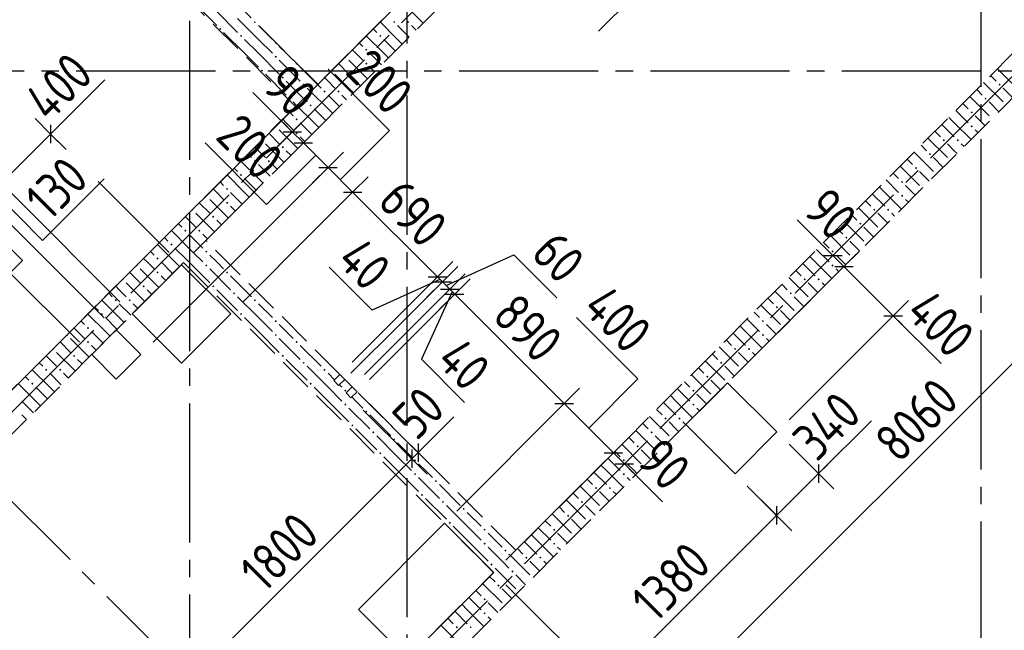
# Model space of a CAD drawing. Header units: millimetres. Extents: x 0 to 43617, y 0 to 59400.
# Tile 12 of 32: x 20849 to 26508, y 21315 to 24826. Entities that reach past the tile are written whole.
import ezdxf

# ---------------------------------------------------------------- set-up
doc = ezdxf.new("R2010")
doc.units = ezdxf.units.MM
doc.linetypes.add('______2', pattern=[270, 200, -70])
doc.linetypes.add('______5', pattern=[1100, 800, -100, 100, -100])
for name, color, linetype, lineweight in [('Standard', 7, 'Continuous', 25), ('Оси', 40, '______5', 18), ('Размерная выноска', 7, 'Continuous', 13)]:
    doc.layers.add(name, color=color, linetype=linetype, lineweight=lineweight)
doc.layers.add('ЖБ Перекрытие верхний уровень', color=7, linetype='Continuous', lineweight=25, true_color=0xe0e0ff)
doc.layers.add('ЖБ Стена верхний уровень', color=7, linetype='Continuous', lineweight=25, true_color=0x006e00)
doc.styles.add('GOST 2.304-81', font='txt')

msp = doc.modelspace()

# ---------------------------------------------------------------- hatches: boundary and pattern name
at = {"layer": 'ЖБ Стена верхний уровень', "linetype": 'Continuous', "lineweight": 18, "transparency": 33554687}
for points in [[(22194.5, 24813.1), (22199, 24817.7), (22205.5, 24811.2), (22201, 24806.6)], [(22994.5, 24813.1), (23001, 24819.6), (23007.5, 24813.1), (23001, 24806.6)], [(23074.5, 24813.1), (23081, 24819.6), (23087.5, 24813.1), (23081, 24806.6)], [(21994.5, 24773.1), (22001, 24779.6), (22007.5, 24773.1), (22001, 24766.6)], [(22114.5, 24733.1), (22121, 24739.6), (22127.4, 24733.1), (22121, 24726.6)], [(22914.5, 24733.1), (22921, 24739.6), (22927.4, 24733.1), (22921, 24726.6)], [(22314.5, 24693.1), (22319, 24697.7), (22325.5, 24691.2), (22321, 24686.6)], [(22834.5, 24653.1), (22840.9, 24659.6), (22847.4, 24653.1), (22840.9, 24646.6)], [(22314.5, 24613.1), (22321, 24619.6), (22327.4, 24613.1), (22321, 24606.6)], [(22434.5, 24573.1), (22439, 24577.7), (22445.5, 24571.2), (22440.9, 24566.6)], [(22723.7, 24616.9), (22727.4, 24613.1), (22721, 24606.6), (22717.2, 24610.4)], [(22834.5, 24573.1), (22840.9, 24579.6), (22847.4, 24573.1), (22840.9, 24566.6)], [(22234.5, 24533.1), (22240.9, 24539.6), (22247.4, 24533.1), (22240.9, 24526.6)], [(22643.7, 24536.9), (22647.4, 24533.1), (22640.9, 24526.6), (22637.2, 24530.4)], [(22354.4, 24493.1), (22360.9, 24499.6), (22367.4, 24493.1), (22360.9, 24486.6)], [(22474.5, 24453.1), (22481, 24459.6), (22487.5, 24453.1), (22481, 24446.6)], [(22754.4, 24493.1), (22760.9, 24499.6), (22767.4, 24493.1), (22760.9, 24486.6)], [(26474.5, 24453.1), (26481, 24459.6), (26487.5, 24453.1), (26481, 24446.6)], [(22594.5, 24413.1), (22601, 24419.6), (22607.5, 24413.1), (22601, 24406.6)], [(22674.5, 24413.1), (22681, 24419.6), (22687.5, 24413.1), (22681, 24406.6)], [(22394.5, 24373.1), (22401, 24379.6), (22407.5, 24373.1), (22401, 24366.6)], [(22514.5, 24333.1), (22521, 24339.6), (22527.4, 24333.1), (22521, 24326.6)], [(26394.5, 24373.1), (26401, 24379.6), (26407.5, 24373.1), (26401, 24366.6)], [(26314.5, 24293.1), (26321, 24299.6), (26327.4, 24293.1), (26321, 24286.6)], [(22434.5, 24253.1), (22440.9, 24259.6), (22447.4, 24253.1), (22440.9, 24246.6)], [(22323.7, 24216.9), (22327.4, 24213.1), (22321, 24206.6), (22317.2, 24210.4)], [(22434.5, 24173.1), (22440.9, 24179.6), (22447.4, 24173.1), (22440.9, 24166.6)], [(26314.5, 24213.1), (26321, 24219.6), (26327.4, 24213.1), (26321, 24206.6)], [(22243.7, 24136.9), (22247.4, 24133.1), (22240.9, 24126.6), (22237.2, 24130.4)], [(26154.4, 24133.1), (26160.9, 24139.6), (26167.4, 24133.1), (26160.9, 24126.6)], [(26234.5, 24133.1), (26240.9, 24139.6), (26247.4, 24133.1), (26240.9, 24126.6)], [(22354.4, 24093.1), (22360.9, 24099.6), (22367.4, 24093.1), (22360.9, 24086.6)], [(26074.5, 24053.1), (26081, 24059.6), (26087.5, 24053.1), (26081, 24046.6)], [(22194.5, 24013.1), (22201, 24019.6), (22207.5, 24013.1), (22201, 24006.6)], [(22274.5, 24013.1), (22281, 24019.6), (22287.5, 24013.1), (22281, 24006.6)], [(25994.5, 23973.1), (26001, 23979.6), (26007.5, 23973.1), (26001, 23966.6)], [(22114.5, 23933.1), (22121, 23939.6), (22127.4, 23933.1), (22121, 23926.6)], [(25914.5, 23893.1), (25921, 23899.6), (25927.4, 23893.1), (25921, 23886.6)], [(22034.5, 23853.1), (22040.9, 23859.6), (22047.4, 23853.1), (22040.9, 23846.6)], [(21923.7, 23816.9), (21927.4, 23813.1), (21921, 23806.6), (21917.2, 23810.4)], [(22034.5, 23773.1), (22040.9, 23779.6), (22047.4, 23773.1), (22040.9, 23766.6)], [(25914.5, 23813.1), (25921, 23819.6), (25927.4, 23813.1), (25921, 23806.6)], [(21843.7, 23736.9), (21847.4, 23733.1), (21840.9, 23726.6), (21837.2, 23730.4)], [(25754.4, 23733.1), (25760.9, 23739.6), (25767.4, 23733.1), (25760.9, 23726.6)], [(25834.5, 23733.1), (25840.9, 23739.6), (25847.4, 23733.1), (25840.9, 23726.6)], [(21954.4, 23693.1), (21960.9, 23699.6), (21967.4, 23693.1), (21960.9, 23686.6)], [(25674.5, 23653.1), (25681, 23659.6), (25687.5, 23653.1), (25681, 23646.6)], [(21794.5, 23613.1), (21801, 23619.6), (21807.5, 23613.1), (21801, 23606.6)], [(21874.5, 23613.1), (21881, 23619.6), (21887.5, 23613.1), (21881, 23606.6)], [(25594.5, 23573.1), (25601, 23579.6), (25607.5, 23573.1), (25601, 23566.6)], [(21714.5, 23533.1), (21721, 23539.6), (21727.4, 23533.1), (21721, 23526.6)], [(21914.5, 23493.1), (21921, 23499.6), (21927.4, 23493.1), (21921, 23486.6)], [(25514.5, 23493.1), (25521, 23499.6), (25527.4, 23493.1), (25521, 23486.6)], [(21634.5, 23453.1), (21640.9, 23459.6), (21647.4, 23453.1), (21640.9, 23446.6)], [(21523.7, 23416.9), (21527.4, 23413.1), (21521, 23406.6), (21517.2, 23410.4)], [(21634.5, 23373.1), (21640.9, 23379.6), (21647.4, 23373.1), (21640.9, 23366.6)], [(21914.5, 23413.1), (21921, 23419.6), (21927.4, 23413.1), (21921, 23406.6)], [(22034.5, 23373.1), (22040.9, 23379.6), (22047.4, 23373.1), (22040.9, 23366.6)], [(25514.5, 23413.1), (25521, 23419.6), (25527.4, 23413.1), (25521, 23406.6)], [(21443.7, 23336.9), (21447.4, 23333.1), (21440.9, 23326.6), (21437.2, 23330.4)], [(25354.4, 23333.1), (25360.9, 23339.6), (25367.4, 23333.1), (25360.9, 23326.6)], [(25434.5, 23333.1), (25440.9, 23339.6), (25447.4, 23333.1), (25440.9, 23326.6)], [(21554.4, 23293.1), (21560.9, 23299.6), (21567.4, 23293.1), (21560.9, 23286.6)], [(21954.4, 23293.1), (21960.9, 23299.6), (21967.4, 23293.1), (21960.9, 23286.6)], [(21394.5, 23213.1), (21401, 23219.6), (21407.5, 23213.1), (21401, 23206.6)], [(21474.5, 23213.1), (21481, 23219.6), (21487.5, 23213.1), (21481, 23206.6)], [(22074.5, 23253.1), (22081, 23259.6), (22087.5, 23253.1), (22081, 23246.6)], [(22194.5, 23213.1), (22201, 23219.6), (22207.5, 23213.1), (22201, 23206.6)], [(25274.5, 23253.1), (25281, 23259.6), (25287.5, 23253.1), (25281, 23246.6)], [(25194.5, 23173.1), (25201, 23179.6), (25207.5, 23173.1), (25201, 23166.6)], [(21314.5, 23133.1), (21321, 23139.6), (21327.4, 23133.1), (21321, 23126.6)], [(22114.5, 23133.1), (22121, 23139.6), (22127.4, 23133.1), (22121, 23126.6)], [(22314.5, 23093.1), (22321, 23099.6), (22327.4, 23093.1), (22321, 23086.6)], [(25114.5, 23093.1), (25121, 23099.6), (25127.4, 23093.1), (25121, 23086.6)], [(21234.5, 23053.1), (21240.9, 23059.6), (21247.4, 23053.1), (21240.9, 23046.6)], [(21123.7, 23016.9), (21127.4, 23013.1), (21121, 23006.6), (21117.2, 23010.4)], [(21234.5, 22973.1), (21240.9, 22979.6), (21247.4, 22973.1), (21240.9, 22966.6)], [(22314.5, 23013.1), (22321, 23019.6), (22327.4, 23013.1), (22321, 23006.6)], [(22434.5, 22973.1), (22440.9, 22979.6), (22447.4, 22973.1), (22440.9, 22966.6)], [(25114.5, 23013.1), (25121, 23019.6), (25127.4, 23013.1), (25121, 23006.6)], [(21043.7, 22936.9), (21047.4, 22933.1), (21040.9, 22926.6), (21037.2, 22930.4)], [(24954.4, 22933.1), (24960.9, 22939.6), (24967.4, 22933.1), (24960.9, 22926.6)], [(25034.5, 22933.1), (25040.9, 22939.6), (25047.4, 22933.1), (25040.9, 22926.6)], [(21154.4, 22893.1), (21160.9, 22899.6), (21167.4, 22893.1), (21160.9, 22886.6)], [(22354.4, 22893.1), (22360.9, 22899.6), (22367.4, 22893.1), (22360.9, 22886.6)], [(20994.5, 22813.1), (21001, 22819.6), (21007.5, 22813.1), (21001, 22806.6)], [(21074.5, 22813.1), (21081, 22819.6), (21087.5, 22813.1), (21081, 22806.6)], [(22474.5, 22853.1), (22481, 22859.6), (22487.5, 22853.1), (22481, 22846.6)], [(22594.5, 22813.1), (22601, 22819.6), (22607.5, 22813.1), (22601, 22806.6)], [(24874.5, 22853.1), (24881, 22859.6), (24887.5, 22853.1), (24881, 22846.6)], [(24794.5, 22773.1), (24801, 22779.6), (24807.5, 22773.1), (24801, 22766.6)], [(20914.5, 22733.1), (20921, 22739.6), (20927.4, 22733.1), (20921, 22726.6)], [(22514.5, 22733.1), (22521, 22739.6), (22527.4, 22733.1), (22521, 22726.6)], [(22714.5, 22693.1), (22721, 22699.6), (22727.4, 22693.1), (22721, 22686.6)], [(24714.5, 22693.1), (24721, 22699.6), (24727.4, 22693.1), (24721, 22686.6)], [(22714.5, 22613.1), (22721, 22619.6), (22727.4, 22613.1), (22721, 22606.6)], [(24714.5, 22613.1), (24721, 22619.6), (24727.4, 22613.1), (24721, 22606.6)], [(22834.5, 22573.1), (22840.9, 22579.6), (22847.4, 22573.1), (22840.9, 22566.6)], [(24554.4, 22533.1), (24560.9, 22539.6), (24567.4, 22533.1), (24560.9, 22526.6)], [(24634.5, 22533.1), (24640.9, 22539.6), (24647.4, 22533.1), (24640.9, 22526.6)], [(22754.4, 22493.1), (22760.9, 22499.6), (22767.4, 22493.1), (22760.9, 22486.6)], [(22874.5, 22453.1), (22881, 22459.6), (22887.5, 22453.1), (22881, 22446.6)], [(22994.5, 22413.1), (23001, 22419.6), (23007.5, 22413.1), (23001, 22406.6)], [(24474.5, 22453.1), (24481, 22459.6), (24487.5, 22453.1), (24481, 22446.6)], [(24394.5, 22373.1), (24401, 22379.6), (24407.5, 22373.1), (24401, 22366.6)], [(22914.5, 22333.1), (22921, 22339.6), (22927.4, 22333.1), (22921, 22326.6)], [(23114.5, 22293.1), (23121, 22299.6), (23127.4, 22293.1), (23121, 22286.6)], [(24314.5, 22293.1), (24321, 22299.6), (24327.4, 22293.1), (24321, 22286.6)], [(23114.5, 22213.1), (23121, 22219.6), (23127.4, 22213.1), (23121, 22206.6)], [(24314.5, 22213.1), (24321, 22219.6), (24327.4, 22213.1), (24321, 22206.6)], [(23234.5, 22173.1), (23240.9, 22179.6), (23247.4, 22173.1), (23240.9, 22166.6)], [(24154.4, 22133.1), (24160.9, 22139.6), (24167.4, 22133.1), (24160.9, 22126.6)], [(24234.5, 22133.1), (24240.9, 22139.6), (24247.4, 22133.1), (24240.9, 22126.6)], [(23154.4, 22093.1), (23160.9, 22099.6), (23167.4, 22093.1), (23160.9, 22086.6)], [(23274.5, 22053.1), (23281, 22059.6), (23287.5, 22053.1), (23281, 22046.6)], [(23394.5, 22013.1), (23401, 22019.6), (23407.5, 22013.1), (23401, 22006.6)], [(24074.5, 22053.1), (24081, 22059.6), (24087.5, 22053.1), (24081, 22046.6)], [(23994.5, 21973.1), (24001, 21979.6), (24007.5, 21973.1), (24001, 21966.6)], [(23314.5, 21933.1), (23321, 21939.6), (23327.4, 21933.1), (23321, 21926.6)], [(23514.5, 21893.1), (23521, 21899.6), (23527.4, 21893.1), (23521, 21886.6)], [(23914.5, 21893.1), (23921, 21899.6), (23927.4, 21893.1), (23921, 21886.6)], [(23514.5, 21813.1), (23521, 21819.6), (23527.4, 21813.1), (23521, 21806.6)], [(23914.5, 21813.1), (23921, 21819.6), (23927.4, 21813.1), (23921, 21806.6)], [(23634.5, 21773.1), (23640.9, 21779.6), (23647.4, 21773.1), (23640.9, 21766.6)], [(23754.4, 21733.1), (23760.9, 21739.6), (23767.4, 21733.1), (23760.9, 21726.6)], [(23834.5, 21733.1), (23840.9, 21739.6), (23847.4, 21733.1), (23840.9, 21726.6)], [(23554.4, 21693.1), (23560.9, 21699.6), (23567.4, 21693.1), (23560.9, 21686.6)], [(23674.5, 21653.1), (23681, 21659.6), (23687.5, 21653.1), (23681, 21646.6)], [(23594.5, 21573.1), (23601, 21579.6), (23607.5, 21573.1), (23601, 21566.6)], [(23514.5, 21493.1), (23521, 21499.6), (23527.4, 21493.1), (23521, 21486.6)], [(23514.5, 21413.1), (23521, 21419.6), (23527.4, 21413.1), (23521, 21406.6)], [(23354.4, 21333.1), (23360.9, 21339.6), (23367.4, 21333.1), (23360.9, 21326.6)], [(23434.5, 21333.1), (23440.9, 21339.6), (23447.4, 21333.1), (23440.9, 21326.6)]]:
    msp.add_hatch(color=7, dxfattribs=at).paths.add_polyline_path(points, flags=16)

# ---------------------------------------------------------------- linework, layer by layer
at = {"layer": 'Standard', "color": 7, "linetype": 'Continuous', "lineweight": 13, "transparency": 33554687}
for p, q in [((23281.9, 19577), (28981.2, 25276.3)), ((22415.6, 24181.5), (22362.5, 24234.6)), ((21026.5, 24168.9), (21079.5, 24221.9)), ((22415.6, 24181.5), (22479.5, 24117.6)), ((22479.5, 24117.6), (22620.9, 23976.1)), ((22620.9, 23976.1), (22762.3, 23834.7)), ((22762.3, 23834.7), (23249.9, 23347.1)), ((25522.9, 23470.5), (25469.9, 23523.6)), ((25522.9, 23470.5), (25586.6, 23406.9)), ((25586.6, 23406.9), (25869.4, 23124)), ((23249.9, 23347.1), (23278.2, 23318.8)), ((23278.2, 23318.8), (23320.7, 23276.4)), ((23320.7, 23276.4), (23348.9, 23248.1)), ((23348.9, 23248.1), (23978.6, 22618.5)), ((25869.4, 23124), (25922.5, 23071)), ((23978.6, 22618.5), (24261.1, 22336)), ((23138.3, 22337), (23191.3, 22390)), ((23102.9, 22301.6), (21830.2, 21028.8)), ((23138.3, 22337), (23102.9, 22301.6)), ((24261.1, 22336), (24324.7, 22272.3)), ((24324.7, 22272.3), (24377.8, 22219.3)), ((25440, 22216.2), (25493, 22269.2)), ((25440, 22216.2), (25199.5, 21975.8)), ((25199.5, 21975.8), (24222.2, 20998.4))]:
    msp.add_line(p, q, dxfattribs=at)
at = {"layer": 'Standard', "color": 251, "linetype": 'Continuous', "lineweight": -3, "true_color": 0x656565, "transparency": 33554687}
for p, q in [((21026.5, 24168.9), (20938.1, 24257.3)), ((22415.6, 24181.5), (22503.9, 24269.9)), ((21026.5, 24168.9), (21114.9, 24080.5)), ((21026.5, 24168.9), (21098.7, 24096.7)), ((22415.6, 24181.5), (22327.2, 24093.1)), ((22415.6, 24181.5), (22415.6, 24181.5)), ((22479.5, 24117.6), (22567.9, 24206)), ((22479.5, 24117.6), (22391.1, 24029.2)), ((22620.9, 23976.1), (22709.3, 24064.5)), ((22620.9, 23976.1), (22532.5, 23887.8)), ((21300.2, 23895.2), (21708, 23487.5)), ((22762.3, 23834.7), (22850.7, 23923.1)), ((22213.5, 23851.5), (21849.4, 23487.5)), ((22762.3, 23834.7), (22674, 23746.4)), ((25522.9, 23470.5), (25611.3, 23558.9)), ((25586.6, 23406.9), (25675, 23495.3)), ((23249.9, 23347.1), (23338.3, 23435.5)), ((25522.9, 23470.5), (25434.6, 23382.1)), ((25522.9, 23470.5), (25522.9, 23470.5)), ((20782.8, 23380.3), (21191.8, 22971.3)), ((23278.2, 23318.8), (23366.6, 23407.2)), ((25586.6, 23406.9), (24988.6, 22808.9)), ((25586.6, 23406.9), (25498.2, 23318.5)), ((23249.9, 23347.1), (23161.6, 23258.7)), ((23278.2, 23318.8), (23189.8, 23230.5)), ((23320.7, 23276.4), (23409, 23364.8)), ((23348.9, 23248.1), (23437.3, 23336.5)), ((23320.7, 23276.4), (23232.3, 23188)), ((23348.9, 23248.1), (23260.5, 23159.7)), ((25869.4, 23124), (25957.8, 23212.4)), ((25869.4, 23124), (25271.5, 22526.1)), ((25869.4, 23124), (25781, 23035.7)), ((23978.6, 22618.5), (24066.9, 22706.9)), ((23978.6, 22618.5), (23361.1, 22001)), ((23978.6, 22618.5), (23890.2, 22530.1)), ((23138.3, 22337), (23049.9, 22425.3)), ((24261.1, 22336), (24349.5, 22424.4)), ((23102.9, 22301.6), (23014.6, 22390)), ((24324.7, 22272.3), (24413.1, 22360.7)), ((23102.9, 22301.6), (23191.3, 22213.2)), ((23138.3, 22337), (23226.7, 22248.6)), ((24261.1, 22336), (23643.6, 21718.5)), ((24261.1, 22336), (24172.7, 22247.6)), ((25440, 22216.2), (25351.6, 22304.6)), ((24324.7, 22272.3), (24119.3, 22066.9)), ((24324.7, 22272.3), (24236.4, 22183.9)), ((25440, 22216.2), (25528.4, 22127.8)), ((25199.5, 21975.8), (25111.2, 22064.1)), ((25199.5, 21975.8), (25287.9, 21887.4))]:
    msp.add_line(p, q, dxfattribs=at)
at = {"layer": 'Standard', "color": 7, "linetype": 'Continuous', "lineweight": 25, "transparency": 33554687}
for p, q in [((21026.5, 24221.9), (21026.5, 24115.9)), ((22362.5, 24181.5), (22468.6, 24181.5)), ((22426.5, 24117.6), (22532.5, 24117.6)), ((22567.9, 23976.1), (22674, 23976.1)), ((22709.3, 23834.7), (22815.4, 23834.7)), ((25469.9, 23470.5), (25576, 23470.5)), ((25533.6, 23406.9), (25639.6, 23406.9)), ((23196.9, 23347.1), (23303, 23347.1)), ((23225.2, 23318.8), (23331.3, 23318.8)), ((23267.6, 23276.4), (23373.7, 23276.4)), ((23295.9, 23248.1), (23402, 23248.1)), ((25816.4, 23124), (25922.5, 23124)), ((23925.5, 22618.5), (24031.6, 22618.5)), ((23138.3, 22390), (23138.3, 22283.9)), ((23102.9, 22354.6), (23102.9, 22248.6)), ((24208.1, 22336), (24314.1, 22336)), ((24271.7, 22272.3), (24377.8, 22272.3)), ((25440, 22269.2), (25440, 22163.1)), ((25199.5, 22028.8), (25199.5, 21922.7))]:
    msp.add_line(p, q, dxfattribs=at)
at = {"layer": 'Standard', "color": 7, "linetype": 'Continuous', "lineweight": 13, "transparency": 33554687}
msp.add_lwpolyline([(21026.5, 24168.9), (20947.9, 24090.3), (20947.9, 24090.3), (20894.5, 24036.8), (20894.5, 24036.8), (20829.3, 23971.6), (20829.3, 23971.6), (20743.7, 23886)], dxfattribs=at)
at = {"layer": 'Standard', "color": 251, "linetype": 'Continuous', "lineweight": -3, "true_color": 0x656565, "transparency": 33554687}
for points in [[(22479.5, 24117.6), (22423.8, 24061.8), (22423.8, 24061.8), (22414.9, 24053)], [(22620.9, 23976.1), (22533.4, 23888.7), (22533.4, 23888.7), (22454.5, 23809.8), (22454.5, 23809.8), (21616, 22971.3)], [(20743.7, 23886), (20785.7, 23844), (20785.7, 23844), (20829.3, 23800.4), (20829.3, 23800.4), (21425.1, 23204.6)], [(22762.3, 23834.7), (22643.1, 23715.5), (22643.1, 23715.5), (22539, 23611.4), (22539, 23611.4), (22132.2, 23204.6)], [(20651.7, 23794.1), (20711.1, 23734.7), (20711.1, 23734.7), (20768.8, 23677.1), (20768.8, 23677.1), (21333.2, 23112.7)], [(23278.2, 23318.8), (23043.2, 23083.8), (23043.2, 23083.8), (22752.7, 22793.3)], [(23249.9, 23347.1), (23021.2, 23118.4), (23021.2, 23118.4), (22759.7, 22856.9)], [(23320.7, 23276.4), (23076.1, 23031.8), (23076.1, 23031.8), (22830.5, 22786.2)], [(23348.9, 23248.1), (23098, 22997.2), (23098, 22997.2), (22858.7, 22757.9)], [(23138.3, 22337), (23126.3, 22349), (23126.3, 22349), (22858.7, 22616.5)], [(23102.9, 22301.6), (23090.9, 22313.6), (23090.9, 22313.6), (22823.4, 22581.2)], [(25440, 22216.2), (25427.9, 22228.2), (25427.9, 22228.2), (25427.9, 22228.2), (25427.9, 22228.2), (25427.9, 22228.2), (25427.9, 22228.2), (25271.5, 22384.7)], [(25199.5, 21975.8), (25187.5, 21987.8), (25187.5, 21987.8), (25187.5, 21987.8), (25187.5, 21987.8), (25187.5, 21987.8), (25187.5, 21987.8), (25031.1, 22144.3)], [(24222.2, 20998.4), (24210.2, 21010.5), (24210.2, 21010.5), (24210.2, 21010.5), (24210.2, 21010.5), (23643.6, 21577.1)]]:
    msp.add_lwpolyline(points, dxfattribs=at)
at = {"layer": 'ЖБ Перекрытие верхний уровень', "color": 7, "linetype": 'Continuous', "lineweight": 35, "transparency": 33554687}
for p, q in [((20553.6, 22446.8), (23693.1, 25586.4)), ((21778.7, 23416.7), (21495.8, 23133.9)), ((22061.5, 23133.9), (21778.7, 23416.7)), ((21495.8, 23133.9), (21778.7, 22851.1)), ((21778.7, 22851.1), (22061.5, 23133.9)), ((21403.9, 23042), (21262.5, 22900.5)), ((21545.3, 22900.5), (21403.9, 23042)), ((21262.5, 22900.5), (21403.9, 22759.1)), ((21403.9, 22759.1), (21545.3, 22900.5)), ((22689, 22786.2), (22653.7, 22750.9)), ((22682, 22722.6), (22717.3, 22757.9)), ((22717.3, 22757.9), (22689, 22786.2)), ((22653.7, 22750.9), (22682, 22722.6)), ((22759.7, 22715.5), (22724.4, 22680.2)), ((22788, 22687.2), (22759.7, 22715.5)), ((24917.9, 22738.2), (24677.5, 22497.8)), ((25200.8, 22455.4), (24917.9, 22738.2)), ((22724.4, 22680.2), (22752.7, 22651.9)), ((22752.7, 22651.9), (22788, 22687.2)), ((24677.5, 22497.8), (24960.3, 22215)), ((24960.3, 22215), (25200.8, 22455.4)), ((23290.4, 21930.3), (22795.4, 21435.4)), ((23573.2, 21647.5), (23290.4, 21930.3)), ((23078.2, 21152.5), (23573.2, 21647.5)), ((22795.4, 21435.4), (23078.2, 21152.5))]:
    msp.add_line(p, q, dxfattribs=at)
at = {"layer": 'ЖБ Стена верхний уровень', "color": 251, "linetype": '______2', "lineweight": 13, "true_color": 0x656565, "transparency": 33554687}
for p, q in [((28091.3, 26166.2), (23700.2, 21775.1)), ((22462.8, 20283.1), (28218.6, 26038.9)), ((22561.7, 24455), (21324.3, 25692.4)), ((23693.1, 25586.4), (22561.7, 24455)), ((21197, 25565.1), (22434.5, 24327.7)), ((22561.7, 24200.4), (23820.4, 25459.1)), ((22434.5, 24327.7), (20553.6, 22446.8)), ((21918.3, 23557), (22561.7, 24200.4)), ((22689, 22786.2), (21918.3, 23557)), ((20553.6, 22192.2), (21791, 23429.7)), ((21791, 23429.7), (23572.9, 21647.8)), ((22689, 22786.2), (22653.7, 22750.9)), ((22682, 22722.6), (22717.3, 22757.9)), ((22759.7, 22715.5), (22717.3, 22757.9)), ((22653.7, 22750.9), (22682, 22722.6)), ((22759.7, 22715.5), (22724.4, 22680.2)), ((22724.4, 22680.2), (22752.7, 22651.9)), ((22752.7, 22651.9), (22788, 22687.2)), ((23700.2, 21775.1), (22788, 22687.2)), ((23572.9, 21647.8), (22335.5, 20410.3))]:
    msp.add_line(p, q, dxfattribs=at)
at = {"layer": 'ЖБ Стена верхний уровень', "color": 9, "linetype": 'Continuous', "lineweight": 18, "true_color": 0xc7c7c7, "transparency": 33554687}
for p, q in [((21860.9, 24913.1), (21981, 24793.1)), ((23060.9, 24913.1), (23167.7, 24806.4)), ((21981, 24873.1), (22101, 24753.1)), ((22221, 24713.1), (22101, 24833.1)), ((22221, 24793.1), (22301, 24713.1)), ((23021, 24713.1), (22920.4, 24813.7)), ((23021, 24793.1), (23087.7, 24726.4)), ((23101, 24793.1), (23127.7, 24766.4)), ((22140.9, 24633.1), (22021, 24753.1)), ((22940.9, 24633.1), (22840.4, 24733.7)), ((22880.4, 24773.7), (22901, 24753.1)), ((22140.9, 24713.1), (22221, 24633.1)), ((22221, 24713.1), (22301, 24633.1)), ((22800.4, 24693.7), (22821, 24673.1)), ((22940.9, 24713.1), (23007.7, 24646.4)), ((23021, 24713.1), (23047.7, 24686.4)), ((22140.9, 24633.1), (22221, 24553.1)), ((22221, 24633.1), (22340.9, 24513.1)), ((22381, 24633.1), (22340.9, 24673.1)), ((22421, 24593.1), (22381, 24633.1)), ((22781, 24633.1), (22760.4, 24653.7)), ((22821, 24593.1), (22781, 24633.1)), ((22860.9, 24633.1), (22927.7, 24566.4)), ((22940.9, 24633.1), (22967.7, 24606.4)), ((22340.9, 24593.1), (22460.9, 24473.1)), ((22680.4, 24573.7), (22740.9, 24513.1)), ((22740.9, 24593.1), (22847.7, 24486.4)), ((22260.9, 24513.1), (22381, 24393.1)), ((22460.9, 24553.1), (22560.4, 24453.7)), ((22660.9, 24513.1), (22767.7, 24406.4)), ((22860.9, 24553.1), (22887.7, 24526.4)), ((26469.6, 24544.5), (26581, 24433.1)), ((22381, 24473.1), (22480.4, 24373.7)), ((22560.4, 24453.7), (22581, 24433.1)), ((22621, 24473.1), (22600.4, 24493.7)), ((22660.9, 24433.1), (22621, 24473.1)), ((22781, 24473.1), (22807.7, 24446.4)), ((26389.6, 24464.5), (26501, 24353.1)), ((26429.6, 24504.5), (26460.9, 24473.1)), ((22520.4, 24413.7), (22501, 24433.1)), ((22621, 24313.1), (22520.4, 24413.7)), ((26349.6, 24424.5), (26381, 24393.1)), ((26556.9, 24377.2), (26501, 24433.1)), ((22440.4, 24333.7), (22421, 24353.1)), ((22480.4, 24373.7), (22501, 24353.1)), ((22621, 24393.1), (22687.7, 24326.4)), ((22701, 24393.1), (22727.7, 24366.4)), ((26269.6, 24344.5), (26301, 24313.1)), ((26309.6, 24384.5), (26421, 24273.1)), ((26476.9, 24297.2), (26421, 24353.1)), ((22400.4, 24293.7), (22421, 24273.1)), ((22540.9, 24233.1), (22440.4, 24333.7)), ((22540.9, 24313.1), (22607.7, 24246.4)), ((22621, 24313.1), (22647.7, 24286.4)), ((26229.6, 24304.5), (26301, 24233.1)), ((22381, 24233.1), (22360.4, 24253.7)), ((22421, 24193.1), (22381, 24233.1)), ((22460.9, 24233.1), (22527.7, 24166.4)), ((22540.9, 24233.1), (22567.7, 24206.4)), ((26149.6, 24224.5), (26221, 24153.1)), ((26189.6, 24264.5), (26221, 24233.1)), ((26221, 24233.1), (26316.9, 24137.2)), ((26381, 24233.1), (26340.9, 24273.1)), ((26396.9, 24217.2), (26381, 24233.1)), ((22280.4, 24173.7), (22340.9, 24113.1)), ((22340.9, 24193.1), (22447.7, 24086.4)), ((26109.6, 24184.5), (26140.9, 24153.1)), ((26340.9, 24193.1), (26356.9, 24177.2)), ((22260.9, 24113.1), (22367.7, 24006.4)), ((22460.9, 24153.1), (22487.7, 24126.4)), ((26069.6, 24144.5), (26181, 24033.1)), ((26221, 24073.1), (26181, 24113.1)), ((26260.9, 24113.1), (26276.9, 24097.2)), ((22221, 24073.1), (22200.4, 24093.7)), ((22260.9, 24033.1), (22221, 24073.1)), ((22381, 24073.1), (22407.7, 24046.4)), ((25989.6, 24064.5), (26101, 23953.1)), ((26029.6, 24104.5), (26060.9, 24073.1)), ((26236.9, 24057.2), (26221, 24073.1)), ((22221, 23913.1), (22120.4, 24013.7)), ((22160.4, 24053.7), (22181, 24033.1)), ((25949.6, 24024.5), (25981, 23993.1)), ((26156.9, 23977.2), (26101, 24033.1)), ((22080.4, 23973.7), (22101, 23953.1)), ((22221, 23993.1), (22287.7, 23926.4)), ((22301, 23993.1), (22327.7, 23966.4)), ((25869.6, 23944.5), (25901, 23913.1)), ((25909.6, 23984.5), (26021, 23873.1)), ((26076.9, 23897.2), (26021, 23953.1)), ((22000.4, 23893.7), (22021, 23873.1)), ((22140.9, 23833.1), (22040.4, 23933.7)), ((22140.9, 23913.1), (22207.7, 23846.4)), ((22221, 23913.1), (22247.7, 23886.4)), ((25829.6, 23904.5), (25901, 23833.1)), ((21981, 23833.1), (21960.4, 23853.7)), ((22021, 23793.1), (21981, 23833.1)), ((22060.9, 23833.1), (22127.7, 23766.4)), ((22140.9, 23833.1), (22167.7, 23806.4)), ((25789.6, 23864.5), (25821, 23833.1)), ((25821, 23833.1), (25916.9, 23737.2)), ((25981, 23833.1), (25940.9, 23873.1)), ((25996.9, 23817.2), (25981, 23833.1)), ((21880.4, 23773.7), (21940.9, 23713.1)), ((21940.9, 23793.1), (22047.7, 23686.4)), ((25709.6, 23784.5), (25740.9, 23753.1)), ((25749.6, 23824.5), (25821, 23753.1)), ((25940.9, 23793.1), (25956.9, 23777.2)), ((22060.9, 23753.1), (22087.7, 23726.4)), ((25669.6, 23744.5), (25781, 23633.1)), ((21821, 23673.1), (21800.4, 23693.7)), ((21860.9, 23633.1), (21821, 23673.1)), ((21860.9, 23713.1), (21967.7, 23606.4)), ((21981, 23673.1), (22007.7, 23646.4)), ((25589.6, 23664.5), (25701, 23553.1)), ((25629.6, 23704.5), (25660.9, 23673.1)), ((25821, 23673.1), (25781, 23713.1)), ((25836.9, 23657.2), (25821, 23673.1)), ((25860.9, 23713.1), (25876.9, 23697.2)), ((21821, 23513.1), (21720.4, 23613.7)), ((21760.4, 23653.7), (21781, 23633.1)), ((25549.6, 23624.5), (25581, 23593.1)), ((25756.9, 23577.2), (25701, 23633.1)), ((21680.4, 23573.7), (21701, 23553.1)), ((21821, 23593.1), (21887.7, 23526.4)), ((21901, 23593.1), (21927.7, 23566.4)), ((25509.6, 23584.5), (25621, 23473.1)), ((25676.9, 23497.2), (25621, 23553.1)), ((21600.4, 23493.7), (21621, 23473.1)), ((21740.9, 23433.1), (21640.4, 23533.7)), ((21740.9, 23513.1), (21807.7, 23446.4)), ((21821, 23513.1), (21847.7, 23486.4)), ((21887.7, 23526.4), (21901, 23513.1)), ((25429.6, 23504.5), (25501, 23433.1)), ((25469.6, 23544.5), (25501, 23513.1)), ((21581, 23433.1), (21560.4, 23453.7)), ((21621, 23393.1), (21581, 23433.1)), ((21660.9, 23433.1), (21727.7, 23366.4)), ((21740.9, 23433.1), (21767.7, 23406.4)), ((21807.7, 23446.4), (21821, 23433.1)), ((21821, 23433.1), (21940.9, 23313.1)), ((21847.7, 23486.4), (21901, 23433.1)), ((21981, 23433.1), (21940.9, 23473.1)), ((22021, 23393.1), (21981, 23433.1)), ((25389.6, 23464.5), (25421, 23433.1)), ((25421, 23433.1), (25516.9, 23337.2)), ((25581, 23433.1), (25540.9, 23473.1)), ((25596.9, 23417.2), (25581, 23433.1)), ((21540.9, 23393.1), (21647.7, 23286.4)), ((21940.9, 23393.1), (22060.9, 23273.1)), ((25309.6, 23384.5), (25340.9, 23353.1)), ((25349.6, 23424.5), (25421, 23353.1)), ((25540.9, 23393.1), (25556.9, 23377.2)), ((21480.4, 23373.7), (21540.9, 23313.1)), ((21660.9, 23353.1), (21687.7, 23326.4)), ((22060.9, 23353.1), (22181, 23233.1)), ((25269.6, 23344.5), (25381, 23233.1)), ((21421, 23273.1), (21400.4, 23293.7)), ((21460.9, 23233.1), (21421, 23273.1)), ((21460.9, 23313.1), (21567.7, 23206.4)), ((21581, 23273.1), (21607.7, 23246.4)), ((21981, 23273.1), (22101, 23153.1)), ((25189.6, 23264.5), (25301, 23153.1)), ((25229.6, 23304.5), (25260.9, 23273.1)), ((25421, 23273.1), (25381, 23313.1)), ((25436.9, 23257.2), (25421, 23273.1)), ((25460.9, 23313.1), (25476.9, 23297.2)), ((21421, 23113.1), (21320.4, 23213.7)), ((21360.4, 23253.7), (21381, 23233.1)), ((22221, 23113.1), (22101, 23233.1)), ((25149.6, 23224.5), (25181, 23193.1)), ((25356.9, 23177.2), (25301, 23233.1)), ((21280.4, 23173.7), (21301, 23153.1)), ((21421, 23193.1), (21487.7, 23126.4)), ((21501, 23193.1), (21527.7, 23166.4)), ((22221, 23193.1), (22301, 23113.1)), ((25109.6, 23184.5), (25221, 23073.1)), ((25276.9, 23097.2), (25221, 23153.1)), ((21200.4, 23093.7), (21221, 23073.1)), ((21340.9, 23033.1), (21240.4, 23133.7)), ((21340.9, 23113.1), (21407.7, 23046.4)), ((21421, 23113.1), (21447.7, 23086.4)), ((22140.9, 23113.1), (22221, 23033.1)), ((22221, 23113.1), (22301, 23033.1)), ((25029.6, 23104.5), (25101, 23033.1)), ((25069.6, 23144.5), (25101, 23113.1)), ((21181, 23033.1), (21160.4, 23053.7)), ((22381, 23033.1), (22340.9, 23073.1)), ((24989.6, 23064.5), (25021, 23033.1)), ((25181, 23033.1), (25140.9, 23073.1)), ((21140.9, 22993.1), (21247.7, 22886.4)), ((21221, 22993.1), (21181, 23033.1)), ((21260.9, 23033.1), (21327.7, 22966.4)), ((21340.9, 23033.1), (21367.7, 23006.4)), ((22221, 23033.1), (22340.9, 22913.1)), ((22340.9, 22993.1), (22460.9, 22873.1)), ((22421, 22993.1), (22381, 23033.1)), ((24909.6, 22984.5), (24940.9, 22953.1)), ((24949.6, 23024.5), (25021, 22953.1)), ((25021, 23033.1), (25116.9, 22937.2)), ((25140.9, 22993.1), (25156.9, 22977.2)), ((25196.9, 23017.2), (25181, 23033.1)), ((21080.4, 22973.7), (21140.9, 22913.1)), ((21260.9, 22953.1), (21287.7, 22926.4)), ((22460.9, 22953.1), (22581, 22833.1)), ((24869.6, 22944.5), (24981, 22833.1)), ((21021, 22873.1), (21000.4, 22893.7)), ((21060.9, 22833.1), (21021, 22873.1)), ((21060.9, 22913.1), (21167.7, 22806.4)), ((21181, 22873.1), (21207.7, 22846.4)), ((22381, 22873.1), (22501, 22753.1)), ((24829.6, 22904.5), (24860.9, 22873.1)), ((25021, 22873.1), (24981, 22913.1)), ((25036.9, 22857.2), (25021, 22873.1)), ((25060.9, 22913.1), (25076.9, 22897.2)), ((21021, 22713.1), (20920.4, 22813.7)), ((20960.4, 22853.7), (20981, 22833.1)), ((22621, 22713.1), (22501, 22833.1)), ((24749.6, 22824.5), (24781, 22793.1)), ((24789.6, 22864.5), (24901, 22753.1)), ((24956.9, 22777.2), (24901, 22833.1)), ((20880.4, 22773.7), (20901, 22753.1)), ((21021, 22793.1), (21087.7, 22726.4)), ((21101, 22793.1), (21127.7, 22766.4)), ((22621, 22793.1), (22658.5, 22755.6)), ((24709.6, 22784.5), (24821, 22673.1)), ((24876.9, 22697.2), (24821, 22753.1)), ((20940.9, 22633.1), (20840.4, 22733.7)), ((20940.9, 22713.1), (21007.7, 22646.4)), ((21021, 22713.1), (21047.7, 22686.4)), ((22540.9, 22713.1), (22621, 22633.1)), ((22621, 22713.1), (22701, 22633.1)), ((22686.7, 22727.4), (22701, 22713.1)), ((24629.6, 22704.5), (24701, 22633.1)), ((24669.6, 22744.5), (24701, 22713.1)), ((22781, 22633.1), (22757.4, 22656.6)), ((24589.6, 22664.5), (24621, 22633.1)), ((24781, 22633.1), (24740.9, 22673.1)), ((20860.9, 22633.1), (20927.7, 22566.4)), ((20940.9, 22633.1), (20967.7, 22606.4)), ((22621, 22633.1), (22740.9, 22513.1)), ((22740.9, 22593.1), (22860.9, 22473.1)), ((22821, 22593.1), (22781, 22633.1)), ((24509.6, 22584.5), (24540.9, 22553.1)), ((24549.6, 22624.5), (24621, 22553.1)), ((24621, 22633.1), (24716.9, 22537.2)), ((24740.9, 22593.1), (24756.9, 22577.2)), ((24796.9, 22617.2), (24781, 22633.1)), ((20860.9, 22553.1), (20887.7, 22526.4)), ((22860.9, 22553.1), (22981, 22433.1)), ((24469.6, 22544.5), (24581, 22433.1)), ((22781, 22473.1), (22901, 22353.1)), ((24429.6, 22504.5), (24460.9, 22473.1)), ((24621, 22473.1), (24581, 22513.1)), ((24636.9, 22457.2), (24621, 22473.1)), ((24660.9, 22513.1), (24676.9, 22497.2)), ((23021, 22313.1), (22901, 22433.1)), ((24349.6, 22424.5), (24381, 22393.1)), ((24389.6, 22464.5), (24501, 22353.1)), ((24556.9, 22377.2), (24501, 22433.1)), ((23021, 22393.1), (23101, 22313.1)), ((24309.6, 22384.5), (24421, 22273.1)), ((22940.9, 22313.1), (23021, 22233.1)), ((23021, 22313.1), (23101, 22233.1)), ((24229.6, 22304.5), (24301, 22233.1)), ((24269.6, 22344.5), (24301, 22313.1)), ((24476.9, 22297.2), (24421, 22353.1)), ((23181, 22233.1), (23140.9, 22273.1)), ((24189.6, 22264.5), (24221, 22233.1)), ((24381, 22233.1), (24340.9, 22273.1)), ((23021, 22233.1), (23140.9, 22113.1)), ((23140.9, 22193.1), (23260.9, 22073.1)), ((23221, 22193.1), (23181, 22233.1)), ((24149.6, 22224.5), (24221, 22153.1)), ((24221, 22233.1), (24316.9, 22137.2)), ((24340.9, 22193.1), (24356.9, 22177.2)), ((24396.9, 22217.2), (24381, 22233.1)), ((23260.9, 22153.1), (23381, 22033.1)), ((24069.6, 22144.5), (24181, 22033.1)), ((24109.6, 22184.5), (24140.9, 22153.1)), ((24029.6, 22104.5), (24060.9, 22073.1)), ((24221, 22073.1), (24181, 22113.1)), ((24260.9, 22113.1), (24276.9, 22097.2)), ((23181, 22073.1), (23301, 21953.1)), ((23421, 21913.1), (23301, 22033.1)), ((23949.6, 22024.5), (23981, 21993.1)), ((23989.6, 22064.5), (24101, 21953.1)), ((24156.9, 21977.2), (24101, 22033.1)), ((24236.9, 22057.2), (24221, 22073.1)), ((23421, 21993.1), (23501, 21913.1)), ((23909.6, 21984.5), (24021, 21873.1)), ((23340.9, 21913.1), (23421, 21833.1)), ((23421, 21913.1), (23501, 21833.1)), ((23829.6, 21904.5), (23901, 21833.1)), ((23869.6, 21944.5), (23901, 21913.1)), ((24076.9, 21897.2), (24021, 21953.1)), ((23581, 21833.1), (23540.9, 21873.1)), ((23789.6, 21864.5), (23821, 21833.1)), ((23981, 21833.1), (23940.9, 21873.1)), ((23421, 21833.1), (23540.9, 21713.1)), ((23540.9, 21793.1), (23629.6, 21704.5)), ((23621, 21793.1), (23581, 21833.1)), ((23749.6, 21824.5), (23821, 21753.1)), ((23821, 21833.1), (23916.9, 21737.2)), ((23940.9, 21793.1), (23956.9, 21777.2)), ((23996.9, 21817.2), (23981, 21833.1)), ((23660.9, 21753.1), (23669.6, 21744.5)), ((23669.6, 21744.5), (23781, 21633.1)), ((23709.6, 21784.5), (23740.9, 21753.1)), ((23629.6, 21704.5), (23660.9, 21673.1)), ((23821, 21673.1), (23781, 21713.1)), ((23860.9, 21713.1), (23876.9, 21697.2)), ((23549.6, 21624.5), (23581, 21593.1)), ((23581, 21673.1), (23589.6, 21664.5)), ((23589.6, 21664.5), (23701, 21553.1)), ((23756.9, 21577.2), (23701, 21633.1)), ((23836.9, 21657.2), (23821, 21673.1)), ((23509.6, 21584.5), (23621, 21473.1)), ((23469.6, 21544.5), (23501, 21513.1)), ((23676.9, 21497.2), (23621, 21553.1)), ((23389.6, 21464.5), (23421, 21433.1)), ((23429.6, 21504.5), (23501, 21433.1)), ((23581, 21433.1), (23540.9, 21473.1)), ((23349.6, 21424.5), (23421, 21353.1)), ((23421, 21433.1), (23516.9, 21337.2)), ((23596.9, 21417.2), (23581, 21433.1)), ((23269.6, 21344.5), (23381, 21233.1)), ((23309.6, 21384.5), (23340.9, 21353.1)), ((23540.9, 21393.1), (23556.9, 21377.2))]:
    msp.add_line(p, q, dxfattribs=at)
at = {"layer": 'Оси', "color": 8, "linetype": '______5', "lineweight": -3, "transparency": 33554687}
for p, q in [((21824, 57820), (21824, 7100)), ((26374, 51640), (26374, 7100)), ((23074, 50790), (23074, 7100)), ((12153.1, 13919.1), (31163, 32929)), ((14415.9, 12363.5), (33072.2, 31019.8)), ((23471.2, 19387.8), (16584.2, 26274.8)), ((34074, 24530), (4600, 24530)), ((34074, 24530), (4600, 24530))]:
    msp.add_line(p, q, dxfattribs=at)
at = {"layer": 'Размерная выноска', "color": 7, "linetype": 'Continuous', "lineweight": 25, "transparency": 33554687}
for p, q in [((24465.9, 25049.9), (24176, 24760)), ((21026.5, 24168.9), (21337.6, 24480)), ((22415.6, 24181.5), (22189.3, 24407.8)), ((25522.9, 23470.5), (25317.9, 23675.6)), ((25869.4, 23124), (26145.2, 22848.3)), ((23138.3, 22337), (23343.4, 22542)), ((25440, 22216.2), (25744, 22520.2)), ((24324.7, 22272.3), (24544, 22053.1))]:
    msp.add_line(p, q, dxfattribs=at)
for points in [[(22691.6, 23905.4), (22974.5, 24188.3), (22620.9, 24541.8)], [(22550.2, 24046.9), (22267.4, 23764), (21913.8, 24117.6)], [(20697.7, 23840.1), (20980.5, 23557.2), (21334.1, 23910.8)], [(20581, 23723.4), (20863.9, 23440.6), (20510.3, 23087)], [(23299.4, 23297.6), (23688.3, 23474.4), (23935.8, 23226.9)], [(23264.1, 23333), (22875.2, 23156.2), (22627.7, 23403.7)], [(23334.8, 23262.3), (23158, 22873.4), (23405.5, 22625.9)], [(24119.8, 22477.2), (24402.7, 22760.1), (24049.1, 23113.6)]]:
    msp.add_lwpolyline(points, dxfattribs=at)

# ---------------------------------------------------------------- texts
at = {"layer": 'Standard', "color": 7, "linetype": 'Continuous', "lineweight": 25, "transparency": 33554687, "char_height": 220, "attachment_point": 7, "style": 'GOST 2.304-81'}
for s, insert, width, rotation in [('400', (21017.7, 24230.8), 531.964, 45), ('200', (22712.1, 24521.4), 531.968, 315), ('90', (22236.4, 24431.4), 391.311, 315), ('200', (21965.4, 24146.2), 531.968, 315), ('130', (21019.9, 23661.6), 469.509, 45), ('690', (22897.7, 23770.1), 531.972, 315), ('90', (25343.8, 23720.4), 391.306, 315), ('60', (23779.2, 23471.1), 391.319, 315), ('40', (22661.6, 23433.4), 391.306, 315), ('890', (23555.3, 23112.4), 531.964, 315), ('400', (24074.5, 23159), 531.968, 315), ('400', (25931.3, 23132.9), 531.968, 315), ('40', (23233.6, 22856.9), 391.311, 315), ('8060', (25902.7, 22268.5), 672.621, 45), ('50', (23129.5, 22398.8), 375.735, 45), ('340', (25431.1, 22278.1), 516.392, 45), ('90', (24386.6, 22281.2), 391.315, 315), ('1800', (22254.2, 21523.7), 625.738, 45), ('1380', (24504.1, 21351.1), 610.154, 45)]:
    msp.add_mtext(s, dxfattribs=dict(at, insert=insert, width=width, rotation=rotation))

doc.saveas('drawing.dxf')
